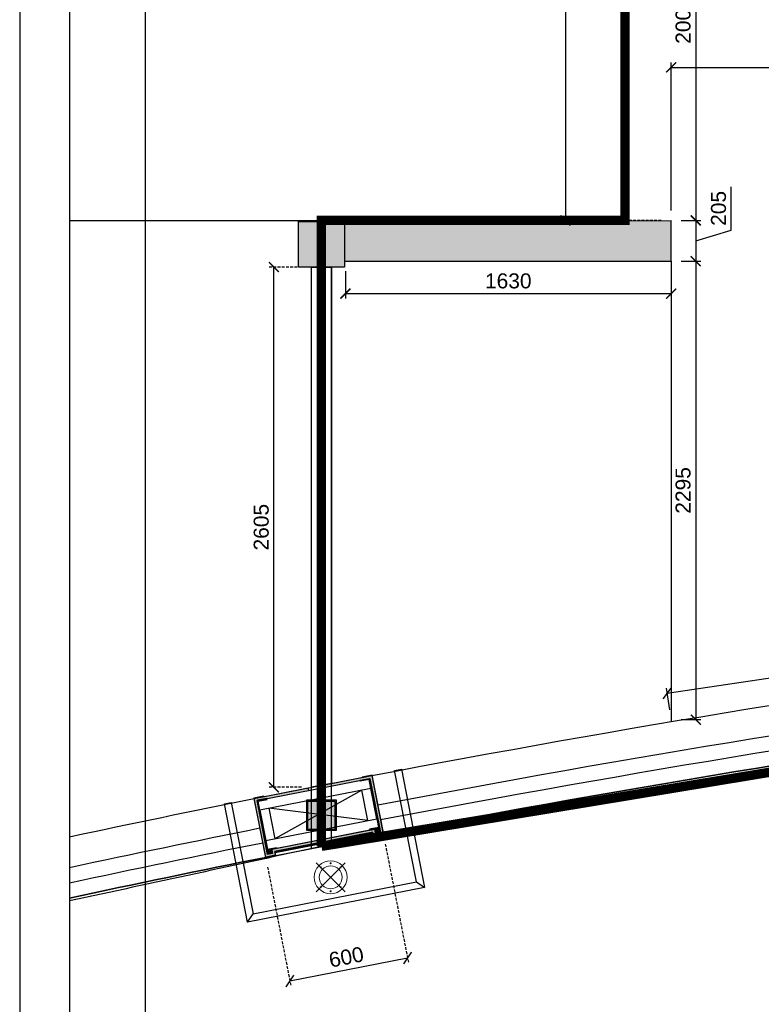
# Model space of a CAD drawing. Header units: millimetres. Extents: x 0 to 2243864, y 0 to 1237228.
# Tile 17 of 30: x 1041861 to 1045572, y 1131300 to 1136226. Entities that reach past the tile are written whole.
import ezdxf

# ---------------------------------------------------------------- set-up
doc = ezdxf.new("R2010")
doc.units = ezdxf.units.MM
doc.header["$LTSCALE"] = 7
doc.linetypes.add('Hidden', pattern=[6, 4, -2])
for name, color, linetype, lineweight in [('A1-LIGHT FIXTURES', 255, 'Continuous', 9), ('A3-DIM', 4, 'Continuous', 13), ('PD_ELEVATION_03', 80, 'Continuous', 18), ('PD_ELEVATION_05', 50, 'Continuous', 30)]:
    doc.layers.add(name, color=color, linetype=linetype, lineweight=lineweight)
for name, color, linetype in [('CT-DIM', 3, 'Continuous'), ('PD_BASE', 8, 'Continuous'), ('PD_DIMENSION', 201, 'Continuous')]:
    doc.layers.add(name, color=color, linetype=linetype)
doc.styles.get("Standard").update_dxf_attribs({"font": 'arial.ttf'})
doc.dimstyles.new('MM', dxfattribs={"dimtxt": 75, "dimasz": 50, "dimexe": 25, "dimexo": 50, "dimgap": 25, "dimtad": 1, "dimdec": 0, "dimrnd": 5, "dimtxsty": 'Standard', "dimblk": 'ARCHTICK', "dimcen": 2.5, "dimadec": 0, "dimazin": 0, "dimtfac": 1, "dimtdec": 0, "dimtmove": 0, "dimatfit": 3, "dimfxl": 1, "dimarcsym": 0})

# ---------------------------------------------------------------- blocks, each defined once
blk = doc.blocks.new('_ARCHTICK')
at = {"color": 0, "linetype": 'ByBlock', "const_width": 0.15}
blk.add_lwpolyline([(-0.5, -0.5), (0.5, 0.5)], dxfattribs=at)
blk = doc.blocks.new('*D87')
at = {"layer": 'Defpoints', "color": 0, "ltscale": 0.5, "transparency": 16777216}
for p in [(1045120.873681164, 1137221.830503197), (1045121.046243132, 1135221.780063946), (1045244.291254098, 1135221.780063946)]:
    blk.add_point(p, dxfattribs=at)
at = {"layer": 'PD_DIMENSION', "color": 0, "lineweight": -2, "ltscale": 0.5, "transparency": 16777216}
for p, q in [((1045170.873681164, 1137221.830503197), (1045269.291254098, 1137221.830503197)), ((1045244.291254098, 1137221.830503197), (1045244.291254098, 1135221.780063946)), ((1045171.046243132, 1135221.780063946), (1045269.291254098, 1135221.780063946))]:
    blk.add_line(p, q, dxfattribs=at)
at = {"layer": 'PD_DIMENSION', "color": 0, "lineweight": -2, "ltscale": 0.5, "transparency": 16777216, "xscale": 50, "yscale": 50, "zscale": 50}
for p, rotation in [((1045244.291254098, 1137221.830503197), 90), ((1045244.291254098, 1135221.780063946), 270)]:
    blk.add_blockref('_ARCHTICK', p, dxfattribs=dict(at, rotation=rotation))
at = {"layer": 'PD_DIMENSION', "color": 0, "ltscale": 0.5, "transparency": 16777216, "insert": (1045180.998280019, 1136221.805283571), "char_height": 75, "attachment_point": 5, "rotation": 90}
blk.add_mtext('2000', dxfattribs=at)
blk = doc.blocks.new('*D88')
at = {"layer": 'Defpoints', "color": 0, "ltscale": 0.5, "transparency": 16777216}
for p in [(1045121.046243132, 1135221.780063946), (1045121.046243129, 1135017.64246718), (1045244.291254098, 1135017.64246718)]:
    blk.add_point(p, dxfattribs=at)
at = {"layer": 'PD_DIMENSION', "color": 0, "lineweight": -2, "ltscale": 0.5, "transparency": 16777216}
for p, q in [((1045421.670176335, 1135172.924942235), (1045421.670176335, 1135390.472691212)), ((1045171.046243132, 1135221.780063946), (1045269.291254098, 1135221.780063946)), ((1045244.291254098, 1135221.780063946), (1045244.291254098, 1135017.64246718)), ((1045244.291254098, 1135119.711265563), (1045421.670176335, 1135172.924942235)), ((1045171.046243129, 1135017.64246718), (1045269.291254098, 1135017.64246718))]:
    blk.add_line(p, q, dxfattribs=at)
at = {"layer": 'PD_DIMENSION', "color": 0, "lineweight": -2, "ltscale": 0.5, "transparency": 16777216, "xscale": 50, "yscale": 50, "zscale": 50}
for p, rotation in [((1045244.291254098, 1135221.780063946), 90), ((1045244.291254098, 1135017.64246718), 270)]:
    blk.add_blockref('_ARCHTICK', p, dxfattribs=dict(at, rotation=rotation))
at = {"layer": 'PD_DIMENSION', "color": 0, "ltscale": 0.5, "transparency": 16777216, "insert": (1045358.377202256, 1135281.698816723), "char_height": 75, "attachment_point": 5, "rotation": 90}
blk.add_mtext('205', dxfattribs=at)
blk = doc.blocks.new('*D89')
at = {"layer": 'Defpoints', "color": 0, "ltscale": 0.5, "transparency": 16777216}
for p in [(1045121.046243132, 1135017.64246718), (1045121.046243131, 1132724.001264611), (1045244.291254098, 1132724.001264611)]:
    blk.add_point(p, dxfattribs=at)
at = {"layer": 'PD_DIMENSION', "color": 0, "lineweight": -2, "ltscale": 0.5, "transparency": 16777216}
for p, q in [((1045171.046243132, 1135017.64246718), (1045269.291254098, 1135017.64246718)), ((1045244.291254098, 1135017.64246718), (1045244.291254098, 1132724.001264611)), ((1045171.046243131, 1132724.001264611), (1045269.291254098, 1132724.001264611))]:
    blk.add_line(p, q, dxfattribs=at)
at = {"layer": 'PD_DIMENSION', "color": 0, "lineweight": -2, "ltscale": 0.5, "transparency": 16777216, "xscale": 50, "yscale": 50, "zscale": 50}
for p, rotation in [((1045244.291254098, 1135017.64246718), 90), ((1045244.291254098, 1132724.001264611), 270)]:
    blk.add_blockref('_ARCHTICK', p, dxfattribs=dict(at, rotation=rotation))
at = {"layer": 'PD_DIMENSION', "color": 0, "ltscale": 0.5, "transparency": 16777216, "insert": (1045180.998280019, 1133870.821865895), "char_height": 75, "attachment_point": 5, "rotation": 90}
blk.add_mtext('2295', dxfattribs=at)
blk = doc.blocks.new('*D93')
at = {"layer": 'Defpoints', "color": 0, "ltscale": 0.5, "transparency": 16777216}
for p in [(1049128.380737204, 1135987.458458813), (1049128.380737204, 1135871.834986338), (1045121.046243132, 1135221.780063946)]:
    blk.add_point(p, dxfattribs=at)
at = {"layer": 'PD_DIMENSION', "color": 0, "lineweight": -2, "ltscale": 0.5, "transparency": 16777216}
for p, q in [((1045121.046243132, 1135271.780063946), (1045121.046243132, 1136012.458458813)), ((1045121.046243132, 1135987.458458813), (1049128.380737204, 1135987.458458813)), ((1049128.380737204, 1135921.834986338), (1049128.380737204, 1136012.458458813))]:
    blk.add_line(p, q, dxfattribs=at)
at = {"layer": 'PD_DIMENSION', "color": 0, "lineweight": -2, "ltscale": 0.5, "transparency": 16777216, "xscale": 50, "yscale": 50, "zscale": 50, "rotation": 180}
blk.add_blockref('_ARCHTICK', (1045121.046243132, 1135987.458458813), dxfattribs=at)
at = {"layer": 'PD_DIMENSION', "color": 0, "lineweight": -2, "ltscale": 0.5, "transparency": 16777216, "xscale": 50, "yscale": 50, "zscale": 50}
blk.add_blockref('_ARCHTICK', (1049128.380737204, 1135987.458458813), dxfattribs=at)
at = {"layer": 'PD_DIMENSION', "color": 0, "ltscale": 0.5, "transparency": 16777216, "insert": (1047124.713490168, 1136050.751432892), "char_height": 75, "attachment_point": 5}
blk.add_mtext('4005', dxfattribs=at)
blk = doc.blocks.new('*D94')
at = {"layer": 'Defpoints', "color": 0, "ltscale": 0.5, "transparency": 16777216}
for p in [(1046701.050541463, 1133094.626133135), (1046720.743201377, 1132962.59043046), (1045121.046243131, 1132724.00126461)]:
    blk.add_point(p, dxfattribs=at)
at = {"layer": 'PD_DIMENSION', "color": 0, "lineweight": -2, "ltscale": 0.5, "transparency": 16777216}
for p, q in [((1045101.353583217, 1132856.036967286), (1046701.050541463, 1133094.626133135)), ((1046713.367461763, 1133012.043422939), (1046697.362671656, 1133119.352629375)), ((1045113.670503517, 1132773.454257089), (1045097.66571341, 1132880.763463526))]:
    blk.add_line(p, q, dxfattribs=at)
at = {"layer": 'PD_DIMENSION', "color": 0, "lineweight": -2, "ltscale": 0.5, "transparency": 16777216, "xscale": 50, "yscale": 50, "zscale": 50}
for p, rotation in [((1046701.050541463, 1133094.626133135), 8.482932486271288), ((1045101.353583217, 1132856.036967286), 188.4829324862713)]:
    blk.add_blockref('_ARCHTICK', p, dxfattribs=dict(at, rotation=rotation))
at = {"layer": 'PD_DIMENSION', "color": 0, "ltscale": 0.5, "transparency": 16777216, "insert": (1045891.865412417, 1133037.932089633), "char_height": 75, "attachment_point": 5, "rotation": 8.48293248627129}
blk.add_mtext('1615', dxfattribs=at)
blk = doc.blocks.new('*D122')
at = {"layer": 'Defpoints', "color": 0, "ltscale": 0.5, "transparency": 16777216}
for p in [(1020053.725118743, 1195122.86901394), (1019464.879534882, 1195007.713126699), (1019585.850842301, 1194389.13059606)]:
    blk.add_point(p, dxfattribs=at)
at = {"layer": 'PD_DIMENSION', "color": 0, "linetype": 'Hidden', "lineweight": -2, "ltscale": 0.5, "transparency": 16777216}
for p, q in [((1020063.32144268, 1195073.798548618), (1020179.494588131, 1194479.751250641)), ((1019474.475858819, 1194958.642661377), (1019590.649004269, 1194364.595363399))]:
    blk.add_line(p, q, dxfattribs=at)
at = {"layer": 'PD_DIMENSION', "color": 0, "lineweight": -2, "ltscale": 0.5, "transparency": 16777216}
blk.add_line((1020174.696426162, 1194504.286483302), (1019585.850842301, 1194389.13059606), dxfattribs=at)
at = {"layer": 'PD_DIMENSION', "color": 0, "lineweight": -2, "ltscale": 0.5, "transparency": 16777216, "xscale": 49.99999999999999, "yscale": 49.99999999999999, "zscale": 49.99999999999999}
for p, rotation in [((1020174.696426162, 1194504.286483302), 11.06523268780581), ((1019585.850842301, 1194389.13059606), 191.0652326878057)]:
    blk.add_blockref('_ARCHTICK', p, dxfattribs=dict(at, rotation=rotation))
at = {"layer": 'PD_DIMENSION', "color": 0, "ltscale": 0.5, "transparency": 16777216, "insert": (1019868.126036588, 1194508.824853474), "char_height": 75, "attachment_point": 5, "rotation": 11.065232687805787}
blk.add_mtext('600', dxfattribs=at)
blk = doc.blocks.new('L1')
at = {"layer": 'A1-LIGHT FIXTURES'}
h = blk.add_hatch(color=251, dxfattribs=at)
h.dxf.hatch_style = 1
edge = h.paths.add_edge_path(flags=17)
edge.add_arc((0, 0), 57.5, -45.00000000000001, 315)
edge = h.paths.add_edge_path()
edge.add_arc((0, 0), 82.5, -45.00000000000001, 315)
at = {"layer": 'A1-LIGHT FIXTURES', "color": 251}
for p, q in [((0, 102.5), (0, -102.5)), ((102.5, 0), (-102.5, 0))]:
    blk.add_line(p, q, dxfattribs=at)
for radius in [82.5, 57.5]:
    blk.add_circle((0, 0), radius, dxfattribs=at)
at = {"layer": 'A3-DIM', "color": 251}
for p, q in [((-0.09999999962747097, 70.09999999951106), (-1.496662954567, 70.0999999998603)), ((-0.09999999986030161, 69.89999999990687), (-1.496662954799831, 69.89999999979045)), ((-0.09999999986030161, 71.496662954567), (-0.09999999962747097, 70.09999999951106)), ((-0.1000000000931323, 69.90000000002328), (-0.09999999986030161, 68.50333704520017)), ((0.1000000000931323, 71.496662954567), (0.1000000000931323, 70.09999999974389)), ((1.496662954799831, 70.0999999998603), (0.09999999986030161, 70.09999999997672)), ((0.1000000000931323, 69.89999999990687), (0.1000000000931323, 68.50333704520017)), ((1.496662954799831, 69.89999999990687), (0.1000000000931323, 69.89999999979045)), ((49.39747468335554, 49.5974746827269), (48.00081172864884, 49.59747468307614)), ((49.39747468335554, 49.39747468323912), (48.00081172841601, 49.39747468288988)), ((49.39747468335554, 50.99413763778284), (49.39747468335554, 49.5974746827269)), ((49.39747468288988, 49.39747468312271), (49.39747468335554, 48.0008117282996)), ((49.59747468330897, 50.99413763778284), (49.59747468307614, 49.59747468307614)), ((50.99413763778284, 49.59747468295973), (49.59747468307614, 49.59747468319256)), ((49.59747468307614, 49.39747468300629), (49.59747468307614, 48.0008117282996)), ((50.99413763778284, 49.39747468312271), (49.59747468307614, 49.39747468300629)), ((-71.496662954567, 0.09999999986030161), (-70.09999999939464, 0.09999999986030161)), ((-70.09999999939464, 0.09999999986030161), (-70.09999999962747, 1.496662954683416)), ((-69.89999999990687, 0.09999999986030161), (-69.89999999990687, 1.496662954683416)), ((-69.89999999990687, 0.1000000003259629), (-68.50333704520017, 0.09999999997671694)), ((69.89999999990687, 0.09999999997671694), (68.50333704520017, 0.1000000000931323)), ((69.89999999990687, 1.496662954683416), (69.89999999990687, 0.1000000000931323)), ((70.10000000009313, 1.496662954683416), (70.10000000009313, 0.09999999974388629)), ((71.49666295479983, 0.09999999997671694), (70.0999999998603, 0.09999999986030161)), ((-71.496662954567, -0.1000000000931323), (-70.09999999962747, -0.09999999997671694)), ((-70.09999999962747, -1.496662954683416), (-70.0999999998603, -0.09999999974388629)), ((-69.89999999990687, -0.09999999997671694), (-68.50333704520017, -0.1000000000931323)), ((-69.89999999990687, -1.496662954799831), (-69.89999999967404, -0.1000000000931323)), ((-49.59747468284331, -48.0008117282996), (-49.59747468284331, -49.39747468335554)), ((-49.39747468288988, -48.00081172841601), (-49.39747468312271, -49.39747468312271)), ((69.89999999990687, -0.1000000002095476), (68.50333704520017, -0.09999999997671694)), ((69.89999999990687, -0.09999999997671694), (69.89999999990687, -1.496662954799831)), ((71.49666295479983, -0.09999999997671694), (70.09999999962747, -0.09999999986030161)), ((70.09999999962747, -0.09999999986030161), (70.10000000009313, -1.496662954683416)), ((-49.59747468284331, -49.39747468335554), (-50.99413763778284, -49.39747468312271)), ((-49.59747468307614, -49.59747468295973), (-50.99413763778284, -49.59747468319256)), ((-49.59747468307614, -49.59747468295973), (-49.59747468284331, -50.99413763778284)), ((-48.00081172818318, -49.39747468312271), (-49.39747468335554, -49.39747468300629)), ((-49.39747468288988, -49.59747468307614), (-49.39747468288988, -50.99413763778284)), ((-48.00081172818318, -49.59747468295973), (-49.39747468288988, -49.59747468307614)), ((-1.496662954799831, -69.90000000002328), (-0.1000000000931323, -69.89999999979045)), ((-1.496662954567, -70.0999999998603), (-0.09999999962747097, -70.09999999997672)), ((-0.09999999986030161, -69.89999999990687), (-0.1000000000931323, -68.50333704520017)), ((-0.1000000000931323, -71.49666295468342), (-0.09999999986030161, -70.0999999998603)), ((0.1000000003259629, -69.89999999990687), (0.1000000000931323, -68.50333704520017)), ((0.1000000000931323, -69.90000000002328), (1.496662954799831, -69.89999999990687)), ((0.1000000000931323, -70.09999999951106), (1.496662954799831, -70.0999999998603)), ((0.1000000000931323, -71.49666295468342), (0.1000000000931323, -70.09999999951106))]:
    blk.add_line(p, q, dxfattribs=at)
for centre in [(0, 69.99999999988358), (49.49747468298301, 49.49747468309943), (-69.99999999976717, 0), (70, 0), (-49.49747468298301, -49.49747468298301), (0, -69.99999999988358)]:
    blk.add_circle(centre, 2.5, dxfattribs=at)
for centre, start, end in [((0, 69.99999999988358), 93.82255374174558, 176.1774462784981), ((0, 69.99999999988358), 183.8225537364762, 266.1774462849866), ((0, 69.99999999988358), 3.822553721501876, 86.1774462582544), ((0, 69.99999999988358), 273.8225537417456, 356.1774462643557), ((49.49747468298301, 49.49747468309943), 93.82255374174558, 176.1774462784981), ((49.49747468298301, 49.49747468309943), 183.8225537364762, 266.1774462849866), ((49.49747468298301, 49.49747468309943), 3.822553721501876, 86.1774462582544), ((49.49747468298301, 49.49747468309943), 273.8225537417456, 356.1774462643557), ((-69.99999999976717, 0), 93.82255372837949, 176.1774462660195), ((-69.99999999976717, 0), 3.822553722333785, 86.17744627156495), ((70, 0), 93.82255372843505, 176.1774462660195), ((70, 0), 3.822553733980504, 86.17744627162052), ((-69.99999999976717, 0), 183.8225537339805, 266.1774462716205), ((-69.99999999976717, 0), 273.8225537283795, 356.1774462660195), ((-49.49747468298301, -49.49747468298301), 93.82255374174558, 176.1774462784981), ((-49.49747468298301, -49.49747468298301), 3.822553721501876, 86.1774462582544), ((70, 0), 183.8225537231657, 266.1774462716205), ((70, 0), 273.8225537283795, 356.1774462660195), ((-49.49747468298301, -49.49747468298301), 183.8225537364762, 266.1774462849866), ((-49.49747468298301, -49.49747468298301), 273.8225537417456, 356.1774462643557), ((0, -69.99999999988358), 93.82255372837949, 176.177446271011), ((0, -69.99999999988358), 183.8225537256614, 266.1774462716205), ((0, -69.99999999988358), 3.822553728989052, 86.17744627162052), ((0, -69.99999999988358), 273.8225537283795, 356.1774462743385)]:
    blk.add_arc(centre, 1.5, start, end, dxfattribs=at)
blk = doc.blocks.new('*D115')
at = {"layer": 'Defpoints', "color": 0, "ltscale": 0.5, "transparency": 16777216}
for p in [(1021263.649844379, 1200194.618643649), (1020964.787890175, 1198194.563721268), (1021493.822019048, 1198194.563721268)]:
    blk.add_point(p, dxfattribs=at)
at = {"layer": 'PD_DIMENSION', "color": 0, "linetype": 'Hidden', "lineweight": -2, "ltscale": 0.5, "transparency": 16777216}
for p, q in [((1021213.649844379, 1200194.618643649), (1020939.787890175, 1200194.618643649)), ((1021443.822019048, 1198194.563721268), (1020939.787890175, 1198194.563721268))]:
    blk.add_line(p, q, dxfattribs=at)
at = {"layer": 'PD_DIMENSION', "color": 0, "lineweight": -2, "ltscale": 0.5, "transparency": 16777216}
blk.add_line((1020964.787890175, 1200194.618643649), (1020964.787890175, 1198194.563721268), dxfattribs=at)
at = {"layer": 'PD_DIMENSION', "color": 0, "lineweight": -2, "ltscale": 0.5, "transparency": 16777216, "xscale": 50, "yscale": 50, "zscale": 50}
for p, rotation in [((1020964.787890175, 1200194.618643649), 90), ((1020964.787890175, 1198194.563721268), 270)]:
    blk.add_blockref('_ARCHTICK', p, dxfattribs=dict(at, rotation=rotation))
at = {"layer": 'PD_DIMENSION', "color": 0, "ltscale": 0.5, "transparency": 16777216, "insert": (1020901.494916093, 1199496.856416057), "char_height": 75, "attachment_point": 5, "rotation": 90}
blk.add_mtext('2000', dxfattribs=at)
blk = doc.blocks.new('*D114')
at = {"layer": 'Defpoints', "color": 0, "ltscale": 0.5, "transparency": 16777216}
for p in [(1019506.140958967, 1197961.013246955), (1019693.822019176, 1197961.013246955), (1019693.822019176, 1195358.168459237)]:
    blk.add_point(p, dxfattribs=at)
at = {"layer": 'PD_DIMENSION', "color": 0, "linetype": 'Hidden', "lineweight": -2, "ltscale": 0.5, "transparency": 16777216}
for p, q in [((1019643.822019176, 1197961.013246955), (1019481.140958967, 1197961.013246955)), ((1019643.822019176, 1195358.168459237), (1019481.140958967, 1195358.168459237))]:
    blk.add_line(p, q, dxfattribs=at)
at = {"layer": 'PD_DIMENSION', "color": 0, "lineweight": -2, "ltscale": 0.5, "transparency": 16777216}
blk.add_line((1019506.140958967, 1195358.168459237), (1019506.140958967, 1197961.013246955), dxfattribs=at)
at = {"layer": 'PD_DIMENSION', "color": 0, "lineweight": -2, "ltscale": 0.5, "transparency": 16777216, "xscale": 50, "yscale": 50, "zscale": 50}
for p, rotation in [((1019506.140958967, 1197961.013246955), 90), ((1019506.140958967, 1195358.168459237), 270)]:
    blk.add_blockref('_ARCHTICK', p, dxfattribs=dict(at, rotation=rotation))
at = {"layer": 'PD_DIMENSION', "color": 0, "ltscale": 0.5, "transparency": 16777216, "insert": (1019442.847984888, 1196659.590853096), "char_height": 75, "attachment_point": 5, "rotation": 90}
blk.add_mtext('2605', dxfattribs=at)
blk = doc.blocks.new('*D109')
at = {"layer": 'Defpoints', "color": 0, "ltscale": 0.5, "transparency": 16777216}
for p in [(1043491.04624313, 1135017.642467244), (1045121.046243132, 1135017.642467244), (1045121.046243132, 1134855.349947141)]:
    blk.add_point(p, dxfattribs=at)
at = {"layer": 'PD_DIMENSION', "color": 0, "lineweight": -2, "ltscale": 0.5, "transparency": 16777216}
for p, q in [((1043491.04624313, 1134967.642467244), (1043491.04624313, 1134830.349947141)), ((1045121.046243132, 1134967.642467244), (1045121.046243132, 1134830.349947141)), ((1043491.04624313, 1134855.349947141), (1045121.046243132, 1134855.349947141))]:
    blk.add_line(p, q, dxfattribs=at)
at = {"layer": 'PD_DIMENSION', "color": 0, "lineweight": -2, "ltscale": 0.5, "transparency": 16777216, "xscale": 50, "yscale": 50, "zscale": 50, "rotation": 180}
blk.add_blockref('_ARCHTICK', (1043491.04624313, 1134855.349947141), dxfattribs=at)
at = {"layer": 'PD_DIMENSION', "color": 0, "lineweight": -2, "ltscale": 0.5, "transparency": 16777216, "xscale": 50, "yscale": 50, "zscale": 50}
blk.add_blockref('_ARCHTICK', (1045121.046243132, 1134855.349947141), dxfattribs=at)
at = {"layer": 'PD_DIMENSION', "color": 0, "ltscale": 0.5, "transparency": 16777216, "insert": (1044306.046243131, 1134918.668501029), "char_height": 75, "attachment_point": 5}
blk.add_mtext('1630', dxfattribs=at)
blk = doc.blocks.new('KJSDU')
at = {"layer": 'PD_BASE'}
h = blk.add_hatch(color=251, dxfattribs=at)
h.dxf.hatch_style = 2
h.paths.add_polyline_path([(1019628.822019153, 1197959.815367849), (1019628.822019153, 1198189.815367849), (1019858.822019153, 1198189.815367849), (1019858.822019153, 1197959.815367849)], flags=17)
h = blk.add_hatch(color=251, dxfattribs=at)
h.dxf.hatch_style = 1
h.paths.add_polyline_path([(1019858.822019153, 1198191.013246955), (1019858.822019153, 1197992.186279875), (1021493.822019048, 1197992.494937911), (1021493.822019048, 1198192.494907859)])
h = blk.add_hatch(dxfattribs=at)
h.set_pattern_fill('GOST_WOOD', color=251, angle=101.0652326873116)
h.set_pattern_definition([(191.0652326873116, (-6614.489952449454, 7095561.821396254), (-1.151558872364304, 5.888455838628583), [10, -2]), (191.0652326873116, (-6612.910986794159, 7095564.168067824), (-1.151558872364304, 5.888455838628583), [6, -1.5, 3, -1.5]), (191.0652326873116, (-6610.350611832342, 7095566.706665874), (-1.151558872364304, 5.888455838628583), [10, -2])])
h.paths.add_polyline_path([(1020038.96302697, 1195133.225122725), (1020014.427822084, 1195128.426966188), (1020010.589091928, 1195148.056177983), (1019495.349118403, 1195047.295291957), (1019499.187848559, 1195027.666080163), (1019474.652698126, 1195022.867401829), (1019421.872104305, 1195292.759114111), (1019986.182494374, 1195403.116846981)], flags=16)
h.paths.add_polyline_path([(1019725.278004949, 1195364.321127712), (1019727.581122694, 1195352.544216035), (1019680.473475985, 1195343.331745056), (1019678.17035824, 1195355.108656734), (1019407.792092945, 1195302.232911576), (1019465.178922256, 1195008.78737594), (1019513.2680605, 1195018.191257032), (1019509.429330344, 1195037.820468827), (1020001.115297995, 1195133.976148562), (1020004.954028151, 1195114.346936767), (1020053.04305372, 1195123.75132827), (1019995.656290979, 1195417.196876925)])
h = blk.add_hatch(color=251, dxfattribs=at)
h.dxf.hatch_style = 1
edge = h.paths.add_edge_path()
edge.add_line((1019937.111849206, 1195393.521552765), (1019984.219495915, 1195402.734023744))
edge.add_arc((1019984.603348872, 1195400.771205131), 2, 11.06523268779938, 101.06523268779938, ccw=False)
edge.add_line((1019986.566167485, 1195401.155058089), (1019995.778638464, 1195354.04741138))
edge.add_line((1019995.778638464, 1195354.04741138), (1019990.871591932, 1195353.087778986))
edge.add_line((1019990.871591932, 1195353.087778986), (1019982.234900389, 1195397.251197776))
edge.add_line((1019982.234900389, 1195397.251197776), (1019938.071481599, 1195388.614506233))
edge.add_line((1019938.071481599, 1195388.614506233), (1019937.111849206, 1195393.521552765))
h = blk.add_hatch(color=251, dxfattribs=at)
h.dxf.hatch_style = 1
h.paths.add_polyline_path([(1020002.650727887, 1195126.124877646), (1020000.687909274, 1195125.741024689), (1020003.374879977, 1195112.001294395), (1020055.389559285, 1195122.173395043), (1019997.23506173, 1195419.544575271), (1019947.673891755, 1195409.852288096), (1019948.057945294, 1195407.888443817), (1019995.656290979, 1195417.196876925), (1020053.042889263, 1195123.752361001), (1020004.953845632, 1195114.347965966)])
h = blk.add_hatch(color=251, dxfattribs=at)
h.dxf.hatch_style = 1
h.paths.add_polyline_path([(1019512.927478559, 1195030.353563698), (1019510.964659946, 1195029.96971074), (1019513.26777769, 1195018.192799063), (1019465.178721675, 1195008.788401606), (1019407.791892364, 1195302.233937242), (1019455.390243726, 1195311.54237146), (1019455.006390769, 1195313.505190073), (1019405.445220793, 1195303.812902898), (1019463.599756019, 1195006.441730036), (1019515.614449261, 1195016.613833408)])
h = blk.add_hatch(color=251, dxfattribs=at)
h.dxf.hatch_style = 1
edge = h.paths.add_edge_path()
edge.add_line((1019470.942387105, 1195302.356467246), (1019423.834740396, 1195293.143996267))
edge.add_arc((1019424.218593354, 1195291.181177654), 2, 101.0652326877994, 191.0652326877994)
edge.add_line((1019422.255774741, 1195290.797324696), (1019431.46824572, 1195243.689677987))
edge.add_line((1019431.46824572, 1195243.689677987), (1019436.375292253, 1195244.649310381))
edge.add_line((1019436.375292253, 1195244.649310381), (1019427.738600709, 1195288.812729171))
edge.add_line((1019427.738600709, 1195288.812729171), (1019471.902019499, 1195297.449420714))
edge.add_line((1019471.902019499, 1195297.449420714), (1019470.942387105, 1195302.356467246))
h = blk.add_hatch(color=251, dxfattribs=at)
h.dxf.hatch_style = 2
h.paths.add_polyline_path([(1019674.822019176, 1195149.251200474), (1019812.822019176, 1195149.251200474), (1019812.822019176, 1195287.251200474), (1019674.822019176, 1195287.251200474)], flags=16)
h.paths.add_polyline_path([(1019668.822019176, 1195143.251200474), (1019818.822019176, 1195143.251200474), (1019818.822019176, 1195293.251200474), (1019668.822019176, 1195293.251200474)], flags=17)
h = blk.add_hatch(color=251, dxfattribs=at)
h.dxf.hatch_style = 1
edge = h.paths.add_edge_path()
edge.add_line((1019986.053836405, 1195143.258011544), (1020033.161483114, 1195152.470482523))
edge.add_arc((1020032.777630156, 1195154.433301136), 2, 281.0652326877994, 371.0652326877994)
edge.add_line((1020034.740448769, 1195154.817154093), (1020025.52797779, 1195201.924800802))
edge.add_line((1020025.52797779, 1195201.924800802), (1020020.620931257, 1195200.965168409))
edge.add_line((1020020.620931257, 1195200.965168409), (1020029.257622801, 1195156.801749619))
edge.add_line((1020029.257622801, 1195156.801749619), (1019985.094204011, 1195148.165058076))
edge.add_line((1019985.094204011, 1195148.165058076), (1019986.053836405, 1195143.258011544))
h = blk.add_hatch(dxfattribs=at)
h.set_pattern_fill('GOST_WOOD', color=251, scale=1.5, angle=191.0652326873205)
h.set_pattern_definition([(281.0652326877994, (1384008.951413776, 1245843.391031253), (-8.83268375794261, -1.727338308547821), [15, -3]), (281.0652326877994, (1384005.431406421, 1245845.759479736), (-8.83268375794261, -1.727338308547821), [8.999999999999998, -2.25, 4.499999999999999, -2.25]), (281.0652326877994, (1384001.623509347, 1245849.600042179), (-8.83268375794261, -1.727338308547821), [15, -3])])
h.paths.add_polyline_path([(1020035.124302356, 1195152.854329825), (1020038.963040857, 1195133.225125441), (1020014.427808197, 1195128.426963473), (1020010.589109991, 1195148.056181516)])
h = blk.add_hatch(color=251, dxfattribs=at)
h.dxf.hatch_style = 1
edge = h.paths.add_edge_path()
edge.add_line((1019519.884469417, 1195052.092944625), (1019472.776822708, 1195042.880473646))
edge.add_arc((1019472.392969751, 1195044.843292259), 2, 191.0652326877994, 281.06523268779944, ccw=False)
edge.add_line((1019470.430151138, 1195044.459439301), (1019461.217680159, 1195091.56708601))
edge.add_line((1019461.217680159, 1195091.56708601), (1019466.124726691, 1195092.526718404))
edge.add_line((1019466.124726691, 1195092.526718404), (1019474.761418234, 1195048.363299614))
edge.add_line((1019474.761418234, 1195048.363299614), (1019518.924837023, 1195056.999991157))
edge.add_line((1019518.924837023, 1195056.999991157), (1019519.884469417, 1195052.092944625))
h = blk.add_hatch(color=251, dxfattribs=at)
h.dxf.hatch_style = 1
h.paths.add_polyline_path([(1020000.687909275, 1195125.741024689), (1020002.650727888, 1195126.124877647), (1020001.115316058, 1195133.976152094), (1019509.429248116, 1195037.820985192), (1019510.964659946, 1195029.96971074), (1019512.927478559, 1195030.353563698), (1019511.775919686, 1195036.242019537), (1019999.536350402, 1195131.629480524)])
h = blk.add_hatch(dxfattribs=at)
h.set_pattern_fill('ANSI36', color=251, scale=10, angle=11.06523268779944)
h.set_pattern_definition([(56.06523268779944, (-6614.489952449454, 7095561.821396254), (0.1840768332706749, 2.512722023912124), [3.125, -0.625, 0, -0.625])])
h.paths.add_polyline_path([(1020000.68790928, 1195125.741024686), (1019512.927478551, 1195030.353563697), (1019511.775919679, 1195036.242019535), (1019999.536350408, 1195131.629480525)])
h = blk.add_hatch(dxfattribs=at)
h.set_pattern_fill('GOST_WOOD', color=251, scale=1.5, angle=191.0652326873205)
h.set_pattern_definition([(281.0652326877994, (-6614.489952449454, 7095561.821396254), (-8.83268375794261, -1.727338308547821), [15, -3]), (281.0652326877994, (-6618.009959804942, 7095564.189844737), (-8.83268375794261, -1.727338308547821), [8.999999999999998, -2.25, 4.499999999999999, -2.25]), (281.0652326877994, (-6621.817856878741, 7095568.030407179), (-8.83268375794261, -1.727338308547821), [15, -3])])
h.paths.add_polyline_path([(1019495.349218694, 1195047.294779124), (1019499.18794885, 1195027.66556733), (1019474.652698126, 1195022.867401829), (1019470.81396797, 1195042.496613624)])
at = {"layer": 'PD_BASE', "color": 251}
for p, q in [((1021493.822019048, 1197990.426124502), (1021493.822019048, 1198194.563721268)), ((1019628.822019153, 1198189.815367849), (1019858.822019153, 1198189.815367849)), ((1019628.822019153, 1197959.815367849), (1019628.822019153, 1198189.815367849)), ((1019858.822019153, 1198189.815367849), (1019858.822019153, 1197959.815367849)), ((1019858.822019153, 1197959.815367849), (1019628.822019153, 1197959.815367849)), ((1019693.822019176, 1195053.108356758), (1019693.822019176, 1197961.013246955)), ((1019793.822019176, 1195072.687784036), (1019793.822019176, 1197961.013246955)), ((1019946.708096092, 1195344.451072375), (1019510.288142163, 1195101.163409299)), ((1019680.473475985, 1195343.331745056), (1019678.17035824, 1195355.108656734)), ((1019727.581122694, 1195352.544216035), (1019725.278004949, 1195364.321127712)), ((1019976.457512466, 1195192.328476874), (1019480.53871436, 1195253.286002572)), ((1019515.614449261, 1195016.613833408), (1020003.374880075, 1195112.001293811)), ((1020000.687909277, 1195125.74102469), (1020002.650727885, 1195126.124877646)), ((1019512.927478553, 1195030.353563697), (1019510.964659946, 1195029.96971074)), ((1020218.958195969, 1194884.958687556), (1020260.024948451, 1194857.326788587)), ((1019373.812353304, 1194684.017179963), (1019401.444252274, 1194725.083932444))]:
    blk.add_line(p, q, dxfattribs=at)
for points in [[(1018233.892972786, 1190924.820790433), (1036915.8537489, 1190924.820790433), (1036915.8537489, 1210678.174594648), (1018233.892972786, 1210678.174594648)], [(1018483.892972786, 1191174.820790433), (1036665.8537489, 1191174.820790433), (1036665.8537489, 1210428.174594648), (1018483.892972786, 1210428.174594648)]]:
    blk.add_lwpolyline(points, close=True, dxfattribs=at)
at = {"layer": 'PD_BASE', "color": 251, "elevation": -9.313225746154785e-10}
for points in [[(1018483.892972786, 1198194.503691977), (1019743.822019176, 1198194.61874981), (1019743.822019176, 1195062.916964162, -0.001070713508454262), (1018483.892972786, 1194790.343607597, -0.001070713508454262)], [(1018483.892972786, 1195111.010580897, -0.003351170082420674), (1019406.671356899, 1195302.012668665), (1019996.777409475, 1195417.415055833, -0.01358275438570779), (1023765.737305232, 1196032.163053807), (1024361.92891905, 1196110.255459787, -0.02753675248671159), (1032079.953111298, 1196658.442287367), (1032681.822019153, 1196658.442287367)], [(1018483.892972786, 1194804.188901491, -0.003578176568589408), (1019464.879534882, 1195007.713126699), (1020053.725118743, 1195122.86901394, -0.01357817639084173), (1023805.336839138, 1195734.787383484), (1024400.254985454, 1195812.712983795, -0.02752597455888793), (1032082.332927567, 1196358.442287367), (1032681.822019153, 1196358.442287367)], [(1020024.936146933, 1195270.080409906), (1020025.25143256, 1195270.142067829, -0.01358046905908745), (1023785.536901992, 1195883.475196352)], [(1020039.488317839, 1195196.505549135, -0.01357932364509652), (1023795.436827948, 1195809.131284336), (1023796.114255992, 1195809.220017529)], [(1019937.111849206, 1195393.521552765), (1019984.219495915, 1195402.734023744, -0.414213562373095), (1019986.566167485, 1195401.155058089), (1019995.778638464, 1195354.04741138), (1019990.871591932, 1195353.087778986), (1019982.234900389, 1195397.251197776), (1019938.071481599, 1195388.614506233), (1019937.111849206, 1195393.521552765)], [(1019470.942387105, 1195302.356467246), (1019423.834740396, 1195293.143996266, 0.414213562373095), (1019422.255774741, 1195290.797324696), (1019431.46824572, 1195243.689677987), (1019436.375292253, 1195244.649310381), (1019427.738600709, 1195288.812729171), (1019471.902019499, 1195297.449420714), (1019470.942387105, 1195302.356467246)], [(1019986.053836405, 1195143.258011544), (1020033.161483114, 1195152.470482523, 0.414213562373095), (1020034.740448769, 1195154.817154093), (1020025.52797779, 1195201.924800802), (1020020.620931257, 1195200.965168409), (1020029.257622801, 1195156.801749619), (1019985.094204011, 1195148.165058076), (1019986.053836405, 1195143.258011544)], [(1018483.892972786, 1194957.607285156, -0.003464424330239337), (1019435.77527744, 1195154.862864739)], [(1019519.884469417, 1195052.092944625), (1019472.776822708, 1195042.880473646, -0.414213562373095), (1019470.430151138, 1195044.459439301), (1019461.217680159, 1195091.56708601), (1019466.124726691, 1195092.526718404), (1019474.761418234, 1195048.363299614), (1019518.924837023, 1195056.999991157), (1019519.884469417, 1195052.092944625)], [(1018483.892972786, 1194880.899985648, -0.00352123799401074), (1019450.327363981, 1195081.28798747)]]:
    blk.add_lwpolyline(points, format="xyb", dxfattribs=at)
for points in [[(1019858.822019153, 1198191.013246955), (1021493.822019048, 1198194.563721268)], [(1021293.822019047, 1198194.578266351), (1021293.822019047, 1198194.618643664)], [(1019858.822019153, 1197990.426124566), (1021493.822019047, 1197990.426124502)], [(1019455.006390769, 1195313.505190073), (1019405.445220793, 1195303.812902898), (1019463.599756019, 1195006.441730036), (1019515.614449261, 1195016.613833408), (1019511.775919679, 1195036.242019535), (1019999.53635041, 1195131.629480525), (1020003.374879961, 1195112.001294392), (1020055.389559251, 1195122.173394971), (1019997.235061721, 1195419.544575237), (1019947.673891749, 1195409.852288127), (1019948.057945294, 1195407.888443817), (1019995.656290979, 1195417.196876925), (1020053.042889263, 1195123.752361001), (1020004.953845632, 1195114.347965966), (1020001.115316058, 1195133.976152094), (1019509.429248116, 1195037.820985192), (1019513.26777769, 1195018.192799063), (1019465.178721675, 1195008.788401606), (1019407.791892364, 1195302.233937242), (1019455.390243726, 1195311.54237146), (1019455.006390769, 1195313.505190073)], [(1019725.278004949, 1195364.321127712), (1019995.656290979, 1195417.196876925), (1020053.04305372, 1195123.75132827), (1020004.954028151, 1195114.346936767), (1020001.115498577, 1195133.975122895), (1019509.429430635, 1195037.819955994), (1019513.267960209, 1195018.191769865), (1019465.178904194, 1195008.787372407), (1019407.792074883, 1195302.232908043), (1019678.17035824, 1195355.108656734)], [(1020020.621008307, 1195200.965183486), (1019990.871591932, 1195353.087778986), (1019436.375292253, 1195244.649310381), (1019466.124726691, 1195092.526718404), (1020020.620931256, 1195200.965168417)], [(1019976.457512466, 1195192.328476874), (1019946.708096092, 1195344.451072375)], [(1019480.53871436, 1195253.286002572), (1019510.288142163, 1195101.163409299)], [(1020035.124342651, 1195152.854343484), (1020038.962872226, 1195133.226157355), (1020014.427639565, 1195128.427995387), (1020010.589109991, 1195148.056181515), (1020035.124342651, 1195152.854343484)], [(1019495.349218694, 1195047.294779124), (1019499.187748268, 1195027.666592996), (1019474.652515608, 1195022.868431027), (1019470.813986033, 1195042.496617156), (1019495.349218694, 1195047.294779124)]]:
    blk.add_lwpolyline(points, dxfattribs=at)
at = {"layer": 'PD_BASE', "color": 251}
for points, elevation in [([(1019793.822019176, 1195377.724670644), (1019693.822019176, 1195358.168459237), (1019693.822019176, 1197961.013246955), (1019793.822019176, 1197961.013246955)], -9.313225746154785e-10), ([(1020144.446418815, 1195448.333539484), (1020260.024948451, 1194857.326788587), (1019373.812353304, 1194684.017179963), (1019258.233823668, 1195275.023930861), (1019292.583149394, 1195281.741357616), (1019401.444252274, 1194725.083932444), (1020218.958195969, 1194884.958687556), (1020110.097093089, 1195441.616112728)], -9.313225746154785e-10), ([(1020038.96302697, 1195133.225122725), (1020014.427822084, 1195128.426966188), (1020010.589292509, 1195148.055152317), (1019495.349401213, 1195047.293749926), (1019499.187930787, 1195027.665563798), (1019474.652698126, 1195022.867401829), (1019421.871902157, 1195292.760147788), (1019986.182314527, 1195403.117876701)], -9.313225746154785e-10), ([(1020035.124378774, 1195152.854350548), (1019470.813986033, 1195042.496617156), (1019421.871921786, 1195292.76014331), (1019986.182314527, 1195403.117876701)], -9.313225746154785e-10), ([(1019668.822019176, 1195143.251200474), (1019818.822019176, 1195143.251200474), (1019818.822019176, 1195293.251200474), (1019668.822019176, 1195293.251200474)], -6.984919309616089e-10), ([(1019674.822019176, 1195149.251200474), (1019812.822019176, 1195149.251200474), (1019812.822019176, 1195287.251200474), (1019674.822019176, 1195287.251200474)], -6.984919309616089e-10), ([(1020000.68790928, 1195125.741024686), (1019512.927478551, 1195030.353563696), (1019511.775919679, 1195036.242019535), (1019999.536350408, 1195131.629480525)], -9.313225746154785e-10)]:
    blk.add_lwpolyline(points, close=True, dxfattribs=dict(at, elevation=elevation))
for start, end in [(97.70798101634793, 100.8196785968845), (101.3107867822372, 102.1308409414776)]:
    blk.add_arc((1033194.032456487, 1126367.270528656), 70000, start, end, dxfattribs=at)
at = {"layer": 'PD_BASE', "color": 251, "rotation": 45}
blk.add_blockref('L1', (1019790.01056341, 1194908.26558129), dxfattribs=at)
at = {"layer": 'PD_DIMENSION', "color": 251, "ltscale": 0.5}
dim = blk.add_linear_dim(base=(1020964.787890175, 1198194.563721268), p1=(1021263.649844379, 1200194.618643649), p2=(1021493.822019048, 1198194.563721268), angle=90, dimstyle='MM', override={"dimtmove": 1}, dxfattribs=at)
dim.commit()
dim.dimension.update_dxf_attribs({"geometry": '*D115', "text_midpoint": (1020964.787890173, 1199496.856416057), "dimtype": 128})
dim = blk.add_linear_dim(base=(1019506.140958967, 1197961.013246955), p1=(1019693.822019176, 1195358.168459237), p2=(1019693.822019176, 1197961.013246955), angle=90, dimstyle='MM', override={"dimtmove": 1}, dxfattribs=at)
dim.commit()
dim.dimension.update_dxf_attribs({"geometry": '*D114', "text_midpoint": (1019442.847984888, 1196659.590853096)})
dim = blk.add_aligned_dim(p1=(1020053.725118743, 1195122.86901394), p2=(1019464.879534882, 1195007.713126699), distance=630.3002494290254, dimstyle='MM', override={"dimtmove": 1}, dxfattribs=at)
dim.commit()
dim.dimension.update_dxf_attribs({"geometry": '*D122', "text_midpoint": (1019868.126036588, 1194508.824853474)})
blk = doc.blocks.new("KJSDVYUU'")
at = {"layer": 'CT-DIM', "color": 251}
blk.add_lwpolyline([(983921.4039485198, 1139179.827757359), (999495.873852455, 1139179.827757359), (999495.873852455, 1130487.691409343), (983921.4039485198, 1130487.691409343)], close=True, dxfattribs=at)
at = {"layer": 'PD_BASE', "color": 251}
blk.add_blockref('KJSDU', (-34942.17475392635, -62972.78365732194), dxfattribs=at)

msp = doc.modelspace()

# ---------------------------------------------------------------- linework, layer by layer
at = {"layer": 'PD_ELEVATION_03', "const_width": 47, "elevation": -9.313225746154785e-10}
msp.add_lwpolyline([(1043371.046242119, 1132090.128531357, -0.04439568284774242), (1055709.55715051, 1133385.653854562), (1056519.046242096, 1133385.653854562), (1056519.046242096, 1137221.60355566), (1044890.874067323, 1137221.830210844), (1044890.396518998, 1135221.830317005), (1043371.046242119, 1135221.830317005)], format="xyb", close=True, dxfattribs=at)
at = {"layer": 'PD_ELEVATION_05'}
msp.add_line((1045121.046243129, 1135017.64246718), (1045121.04624313, 1132714.00126461), dxfattribs=at)

# ---------------------------------------------------------------- block references
at = {"layer": 'PD_BASE', "color": 251}
msp.add_blockref("KJSDVYUU'", (58569.39897801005, 0), dxfattribs=at)

# ---------------------------------------------------------------- dimensions: what is measured, and where the dimension line sits
at = {"layer": 'PD_DIMENSION', "ltscale": 0.5}
for base, p1, p2, picture, middle in [((1045244.291254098, 1135221.780063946), (1045120.873681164, 1137221.830503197), (1045121.046243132, 1135221.780063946), '*D87', (1045180.998280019, 1136221.805283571)), ((1045244.291254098, 1135017.64246718), (1045121.046243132, 1135221.780063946), (1045121.046243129, 1135017.64246718), '*D88', (1045358.377202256, 1135197.924942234)), ((1045244.291254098, 1132724.001264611), (1045121.046243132, 1135017.64246718), (1045121.04624313, 1132724.00126461), '*D89', (1045180.998280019, 1133870.821865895))]:
    dim = msp.add_linear_dim(base=base, p1=p1, p2=p2, angle=90, dimstyle='MM', override={"dimtmove": 1}, dxfattribs=at)
    dim.commit()
    dim.dimension.update_dxf_attribs({"geometry": picture, "text_midpoint": middle})
for base, p1, p2, picture, middle in [((1049128.380737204, 1135987.458458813), (1045121.046243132, 1135221.780063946), (1049128.380737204, 1135871.834986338), '*D93', (1047124.713490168, 1136050.751432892)), ((1045121.046243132, 1134855.349947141), (1043491.04624313, 1135017.642467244), (1045121.046243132, 1135017.642467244), '*D109', (1044306.046243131, 1134918.668501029))]:
    dim = msp.add_linear_dim(base=base, p1=p1, p2=p2, dimstyle='MM', override={"dimtmove": 1}, dxfattribs=at)
    dim.commit()
    dim.dimension.update_dxf_attribs({"geometry": picture, "text_midpoint": middle})
dim = msp.add_aligned_dim(p1=(1045121.04624313, 1132724.00126461), p2=(1046720.743201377, 1132962.59043046), distance=133.49617086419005, dimstyle='MM', override={"dimtmove": 1}, dxfattribs=at)
dim.commit()
dim.dimension.update_dxf_attribs({"geometry": '*D94', "text_midpoint": (1045891.865412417, 1133037.932089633)})

doc.saveas('drawing.dxf')
